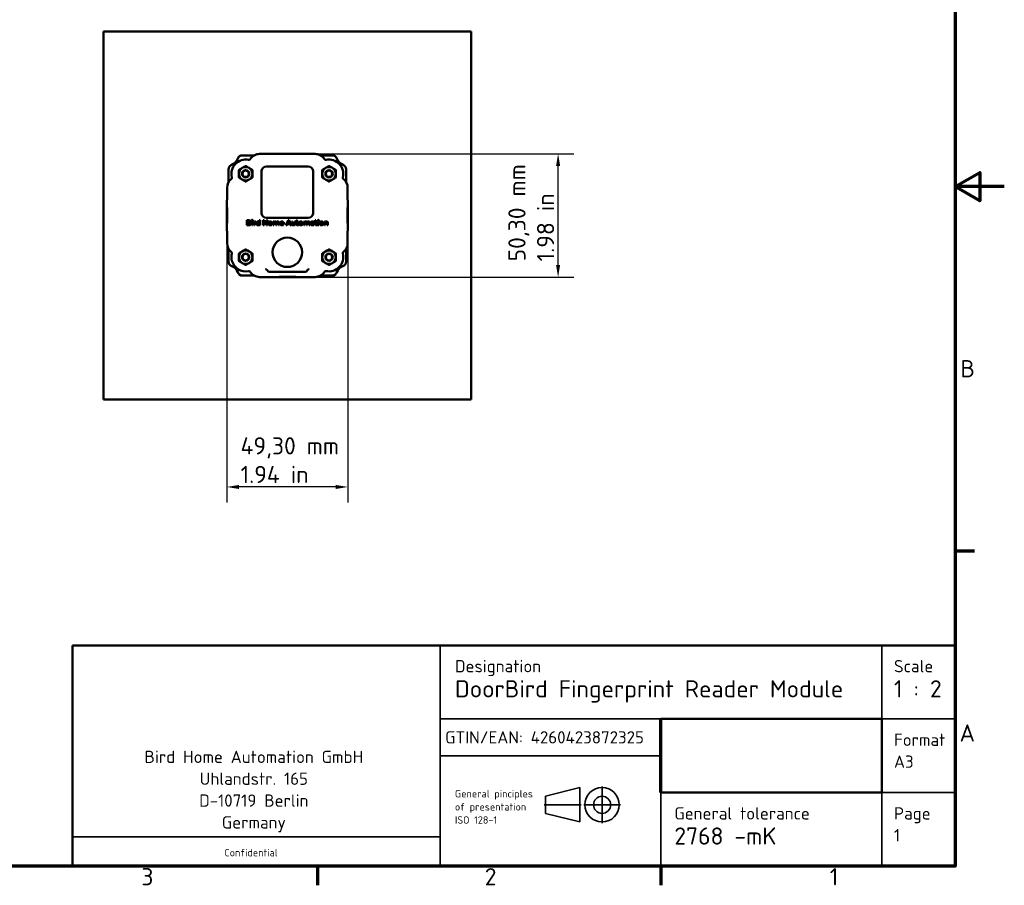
# Model space of a CAD drawing. Header units: millimetres. Extents: x 0 to 840, y 0 to 594.
# Tile 2 of 3: x 439 to 840, y 12 to 365. Entities that reach past the tile are written whole.
import ezdxf

# ---------------------------------------------------------------- set-up
doc = ezdxf.new("R2010")
doc.units = ezdxf.units.MM
doc.header["$LTSCALE"] = 2
for name, color, linetype, lineweight in [('Bemaßung (ISO)', 7, 'Continuous', 25), ('Rahmen (ISO)', 7, 'Continuous', 70), ('Sichtbar (ISO)', 7, 'Continuous', 50), ('Titel (ISO)', 7, 'Continuous', 50)]:
    doc.layers.add(name, color=color, linetype=linetype, lineweight=lineweight)
doc.styles.add('Notiztext (DIN)', font='isocpeur.ttf')
doc.dimstyles.new('Standard (DIN)', dxfattribs={"dimscale": 2, "dimtxt": 3.5, "dimasz": 2.5, "dimexe": 3.175, "dimexo": 0.8, "dimgap": 0.8, "dimtad": 1, "dimrnd": 1e-08, "dimzin": 0, "dimtxsty": 'Notiztext (DIN)', "dimcen": 0.09, "dimdle": 10, "dimclrd": 256, "dimclre": 256, "dimclrt": 256, "dimadec": 0, "dimazin": 0, "dimtfac": 1, "dimtmove": 0, "dimatfit": 3, "dimfxl": 1, "dimtolj": 1, "dimtzin": 0, "dimlwd": -1, "dimlwe": -1, "dimarcsym": 0})

# ---------------------------------------------------------------- blocks, each defined once
blk = doc.blocks.new('Ränder Vorgaberahmen')
at = {"layer": 'Rahmen (ISO)'}
for p, q in [((410, 74.25), (413.9, 74.25)), ((280, 10), (280, 6.1)), ((350, 10), (350, 6.1))]:
    blk.add_line(p, q, dxfattribs=at)
at = {"layer": 'Rahmen (ISO)', "flags": 128}
for points in [[(10, 10), (10, 287), (410, 287), (410, 10), (10, 10)], [(420, 148.5), (410, 148.5), (415, 151.39), (415, 145.61), (410, 148.5)]]:
    blk.add_lwpolyline(points, dxfattribs=at)
at = {"layer": 'Rahmen (ISO)', "char_height": 3.5, "attachment_point": 7, "style": 'Notiztext (DIN)'}
for s, insert in [('B', (411.05, 109.63)), ('A', (410.88, 35.38)), ('3', (244.08, 6.1)), ('2', (314.08, 6.1)), ('1', (384.42, 6.1))]:
    blk.add_mtext(s, dxfattribs=dict(at, insert=insert))
blk = doc.blocks.new('Schriftfelder BHA')
at = {"layer": 'Titel (ISO)'}
for p, q in [((402.33, 69.29), (222.33, 69.29)), ((222.33, 69.29), (222.33, 24.29)), ((402.33, 24.29), (402.33, 69.29)), ((342.33, 54.29), (387.33, 54.29)), ((387.33, 54.29), (387.33, 39.29)), ((387.33, 39.29), (342.33, 39.29)), ((402.33, 24.29), (222.33, 24.29))]:
    blk.add_line(p, q, dxfattribs=at)
at = {"layer": 'Titel (ISO)', "lineweight": 35}
for p, q in [((342.33, 69.29), (297.33, 69.29)), ((297.33, 69.29), (297.33, 54.29)), ((387.33, 69.29), (342.33, 69.29)), ((387.33, 69.29), (402.33, 69.29)), ((387.33, 69.29), (387.33, 54.29)), ((297.33, 54.29), (402.33, 54.29)), ((297.33, 54.29), (297.33, 46.79)), ((387.33, 54.29), (387.33, 39.29)), ((342.33, 46.79), (297.33, 46.79)), ((297.33, 46.79), (297.33, 39.29)), ((318.78, 38.54), (325.78, 40.29)), ((325.78, 40.29), (325.78, 33.29)), ((297.33, 39.29), (297.33, 24.29)), ((318.78, 38.54), (318.78, 35.04)), ((387.33, 39.29), (342.33, 39.29)), ((342.33, 39.29), (342.33, 24.29)), ((387.33, 39.29), (402.33, 39.29)), ((387.33, 39.29), (387.33, 24.29)), ((318.78, 35.04), (325.78, 33.29)), ((297.33, 30.29), (222.33, 30.29))]:
    blk.add_line(p, q, dxfattribs=at)
at = {"layer": 'Titel (ISO)', "lineweight": 70}
blk.add_line((342.33, 39.29), (342.33, 54.29), dxfattribs=at)
at = {"layer": 'Titel (ISO)', "linetype": 'Continuous', "lineweight": 35}
for p, q in [((330.33, 40.54), (330.33, 33.04)), ((318.53, 36.79), (326.03, 36.79)), ((334.08, 36.79), (326.58, 36.79))]:
    blk.add_line(p, q, dxfattribs=at)
at = {"layer": 'Titel (ISO)', "lineweight": 35}
for radius in [3.5, 1.75]:
    blk.add_circle((330.33, 36.79), radius, dxfattribs=at)
at = {"layer": 'Titel (ISO)', "style": 'Notiztext (DIN)'}
for s, insert, char_height, attachment_point, line_spacing_factor in [('{\\H0.71429x;Designation\\P\\H1.4x;DoorBird Fingerprint Reader Module}', (300.33, 66.29), 3.5, 1, 0.986474), ('{\\H0.71429x;Scale\\P\\H1.4x;1 : 2}', (389.83, 66.29), 3.5, 1, 0.986474), ('\\fISOCPEUR|b0|i0;\\H2.5000;Format\\P\\fISOCPEUR|b0|i0;\\H2.5000;A3', (389.83, 51.29), 2.5, 1, 1.068348), ('\\fISOCPEUR|b0|i0;\\H2.5000;Bird Home Automation GmbH\\P\\fISOCPEUR|b0|i0;\\H2.5000;Uhlandstr. 165\\P\\fISOCPEUR|b0|i0;\\H2.5000;D-10719 Berlin\\P\\fISOCPEUR|b0|i0;\\H2.5000;Germany\\P', (259.33, 47.81), 2.5, 2, 1.068348), ('\\fISOCPEUR|b0|i0;\\H1.5000;General pinciples\\P\\fISOCPEUR|b0|i0;\\H1.5000;of presentation\\P\\fISOCPEUR|b0|i0;\\H1.5000;ISO 128-1', (300.33, 39.79), 1.5, 1, 1.068348), ('{\\H0.71429x;General tolerance\\P\\H1.4x;2768 -mK}', (345.06, 36.29), 3.5, 1, 0.986474), ('\\fISOCPEUR|b0|i0;\\H2.5000;Page\\P\\fISOCPEUR|b0|i0;\\H2.5000;1', (389.83, 36.29), 2.5, 1, 1.068348)]:
    blk.add_mtext(s, dxfattribs=dict(at, insert=insert, char_height=char_height, attachment_point=attachment_point, line_spacing_factor=line_spacing_factor))
at = {"layer": 'Titel (ISO)', "attachment_point": 1, "style": 'Notiztext (DIN)'}
for s, insert, char_height in [('\\fISOCPEUR|b0|i0;\\H2.5000;GTIN/EAN: 4260423872325', (298.33, 51.79), 2.5), ('\\fISOCPEUR|b0|i0;\\H1.5000;Confidential', (253.33, 27.79), 1.5)]:
    blk.add_mtext(s, dxfattribs=dict(at, insert=insert, char_height=char_height))
blk = doc.blocks.new('*D14')
at = {"layer": 'Bemaßung (ISO)', "transparency": 16777216}
for p, q in [((523.02, 277.42), (523.02, 168.21)), ((572.32, 277.42), (572.32, 168.21)), ((567.32, 174.56), (528.02, 174.56))]:
    blk.add_line(p, q, dxfattribs=at)
for points in [[(528.02, 175.39), (528.02, 173.72), (523.02, 174.56)], [(567.32, 175.39), (567.32, 173.72), (572.32, 174.56)]]:
    blk.add_solid(points, dxfattribs=at)
at = {"layer": 'Defpoints', "color": 0, "transparency": 16777216}
for p in [(523.02, 279.02), (572.32, 279.02), (523.02, 174.56)]:
    blk.add_point(p, dxfattribs=at)
at = {"layer": 'Bemaßung (ISO)', "transparency": 16777216, "insert": (528.59, 194.83), "char_height": 7, "attachment_point": 1, "style": 'Notiztext (DIN)'}
blk.add_mtext('\\A1;\\fISOCPEUR|b0|i0;\\H7.0000;49,30 mm\\P\\fISOCPEUR|b0|i0;\\H7.0000;1.94 in', dxfattribs=at)
blk = doc.blocks.new('*D15')
at = {"layer": 'Bemaßung (ISO)', "transparency": 16777216}
for p, q in [((555.67, 310.37), (664.42, 310.37)), ((658.07, 265.07), (658.07, 305.37)), ((555.67, 260.07), (664.42, 260.07))]:
    blk.add_line(p, q, dxfattribs=at)
for points in [[(657.23, 305.37), (658.9, 305.37), (658.07, 310.37)], [(657.23, 265.07), (658.9, 265.07), (658.07, 260.07)]]:
    blk.add_solid(points, dxfattribs=at)
at = {"layer": 'Defpoints', "color": 0, "transparency": 16777216}
for p in [(554.07, 310.37), (658.07, 310.37), (554.07, 260.07)]:
    blk.add_point(p, dxfattribs=at)
at = {"layer": 'Bemaßung (ISO)', "transparency": 16777216, "insert": (637.79, 266.49), "char_height": 7, "attachment_point": 1, "rotation": 90, "style": 'Notiztext (DIN)'}
blk.add_mtext('\\A1;\\fISOCPEUR|b0|i0;\\H7.0000;50,30 mm\\P\\fISOCPEUR|b0|i0;\\H7.0000;1.98 in', dxfattribs=at)

msp = doc.modelspace()

# ---------------------------------------------------------------- linework, layer by layer
at = {"layer": 'Sichtbar (ISO)'}
for p, q in [((472.6665, 360.219), (622.6665, 360.219)), ((472.6665, 210.219), (472.6665, 360.219)), ((622.6665, 360.219), (622.6665, 210.219)), ((529.3233, 309.719), (534.1282, 309.719)), ((529.3233, 309.6928), (534.082, 309.6928)), ((536.3665, 310.3026), (541.1338, 310.3026)), ((541.1338, 310.3026), (541.2665, 310.369)), ((541.2665, 310.369), (554.0665, 310.369)), ((551.0665, 310.3415), (544.2665, 310.3415)), ((544.2665, 310.3415), (544.2665, 310.28)), ((544.2665, 310.28), (551.0665, 310.28)), ((551.0665, 310.28), (551.0665, 310.3415)), ((554.0665, 310.369), (554.1992, 310.3026)), ((554.1992, 310.3026), (558.9665, 310.3026)), ((561.2048, 309.719), (566.0096, 309.719)), ((561.2509, 309.6928), (566.0096, 309.6928)), ((539.1652, 305.219), (556.1677, 305.219)), ((556.1572, 305.2085), (539.1757, 305.2085)), ((523.6665, 304.0621), (523.6665, 298.7652)), ((523.6926, 298.8113), (523.6926, 304.0621)), ((537.1665, 286.2178), (537.1665, 303.2202)), ((537.1769, 303.2097), (537.1769, 286.2282)), ((558.156, 286.2282), (558.156, 303.2097)), ((558.1665, 303.2202), (558.1665, 286.2178)), ((571.6403, 304.0621), (571.6403, 298.8113)), ((571.6665, 304.0621), (571.6665, 298.7652)), ((523.0828, 291.5517), (523.0828, 296.5268)), ((572.2501, 296.5268), (572.2501, 291.5517)), ((523.0165, 291.419), (523.0828, 291.5517)), ((523.0165, 279.019), (523.0165, 291.419)), ((572.2501, 291.5517), (572.3165, 291.419)), ((572.3165, 279.019), (572.3165, 291.419)), ((523.044, 288.419), (523.044, 282.019)), ((523.1055, 288.419), (523.044, 288.419)), ((523.1055, 282.019), (523.1055, 288.419)), ((572.2274, 288.419), (572.2274, 282.019)), ((572.289, 288.419), (572.2274, 288.419)), ((572.289, 282.019), (572.289, 288.419)), ((523.044, 282.019), (523.1055, 282.019)), ((531.1942, 281.2469), (531.1942, 283.2469)), ((531.1942, 283.2469), (531.9727, 283.2469)), ((532.0698, 281.2469), (531.1942, 281.2469)), ((531.9642, 282.9352), (531.5315, 282.9352)), ((531.5315, 282.9352), (531.5315, 282.4173)), ((531.5315, 282.4173), (531.9608, 282.4173)), ((532.0187, 282.1055), (531.5315, 282.1055)), ((531.5315, 282.1055), (531.5315, 281.5587)), ((531.5315, 281.5587), (532.0613, 281.5587)), ((533.1686, 281.2469), (533.1686, 282.7699)), ((533.1686, 282.7699), (533.4889, 282.7699)), ((533.4889, 281.2469), (533.1686, 281.2469)), ((533.4889, 282.7699), (533.4889, 281.2469)), ((533.9522, 281.2469), (533.9522, 282.7699)), ((533.9522, 282.7699), (534.2725, 282.7699)), ((534.2725, 281.2469), (533.9522, 281.2469)), ((534.2725, 282.7699), (534.2725, 282.4633)), ((534.2725, 281.8994), (534.2725, 281.2469)), ((534.7683, 282.4684), (534.7512, 282.4684)), ((534.7648, 282.7921), (534.7683, 282.4684)), ((536.2282, 283.3713), (536.5485, 283.3713)), ((536.2282, 282.5348), (536.2282, 283.3713)), ((536.2282, 281.2469), (536.2282, 281.4752)), ((536.5485, 281.2469), (536.2282, 281.2469)), ((536.5485, 283.3713), (536.5485, 281.2469)), ((537.8415, 283.2469), (538.1788, 283.2469)), ((537.8415, 281.2469), (537.8415, 283.2469)), ((538.1788, 281.2469), (537.8415, 281.2469)), ((538.1788, 283.2469), (538.1788, 282.3798)), ((538.1788, 282.3798), (539.172, 282.3798)), ((539.172, 282.0646), (538.1788, 282.0646)), ((538.1788, 282.0646), (538.1788, 281.2469)), ((556.1677, 284.219), (539.1652, 284.219)), ((539.172, 283.2469), (539.5093, 283.2469)), ((539.172, 282.3798), (539.172, 283.2469)), ((539.172, 281.2469), (539.172, 282.0646)), ((539.5093, 281.2469), (539.172, 281.2469)), ((539.1757, 284.2294), (556.1572, 284.2294)), ((539.5093, 283.2469), (539.5093, 281.2469)), ((541.8841, 281.2469), (541.8841, 282.7699)), ((541.8841, 282.7699), (542.2044, 282.7699)), ((542.2044, 281.2469), (541.8841, 281.2469)), ((542.2044, 282.7699), (542.2044, 282.4922)), ((542.2044, 282.0714), (542.2044, 281.2469)), ((542.9369, 281.2469), (542.9369, 282.0834)), ((543.2572, 281.2469), (542.9369, 281.2469)), ((543.2572, 282.0936), (543.2572, 281.2469)), ((544.0187, 281.2469), (544.0187, 282.0834)), ((544.3407, 281.2469), (544.0187, 281.2469)), ((544.3407, 282.1805), (544.3407, 281.2469)), ((545.0102, 282.1191), (545.8841, 282.1191)), ((546.2044, 281.8687), (545.0102, 281.8687)), ((545.9182, 281.6796), (546.1005, 281.4786)), ((546.2044, 282.0885), (546.2044, 281.8687)), ((547.1073, 281.2469), (547.988, 283.2469)), ((547.4684, 281.2469), (547.1073, 281.2469)), ((547.6677, 281.7018), (547.4684, 281.2469)), ((548.6694, 281.7018), (547.6677, 281.7018)), ((548.1686, 282.8381), (547.8057, 282.0135)), ((547.8057, 282.0135), (548.5332, 282.0135)), ((547.988, 283.2469), (548.3492, 283.2469)), ((548.5332, 282.0135), (548.1686, 282.8381)), ((548.3492, 283.2469), (549.2316, 281.2469)), ((548.8705, 281.2469), (548.6694, 281.7018)), ((549.2316, 281.2469), (548.8705, 281.2469)), ((549.4463, 281.8364), (549.4463, 282.7699)), ((549.4463, 282.7699), (549.7666, 282.7699)), ((549.7666, 282.7699), (549.7666, 281.9335)), ((550.5281, 282.7699), (550.8483, 282.7699)), ((550.5281, 281.9454), (550.5281, 282.7699)), ((550.5281, 281.2469), (550.5281, 281.5246)), ((550.8483, 281.2469), (550.5281, 281.2469)), ((550.8483, 282.7699), (550.8483, 281.2469)), ((551.1942, 282.5127), (551.1942, 282.7699)), ((551.1942, 282.7699), (551.3867, 282.7699)), ((551.3867, 282.5127), (551.1942, 282.5127)), ((551.3867, 283.2469), (551.7069, 283.2469)), ((551.3867, 282.7699), (551.3867, 283.2469)), ((551.3867, 281.7478), (551.3867, 282.5127)), ((551.7069, 283.2469), (551.7069, 282.7699)), ((551.7069, 282.7699), (552.1073, 282.7699)), ((551.7069, 282.5127), (551.7069, 281.7392)), ((552.1073, 282.5127), (551.7069, 282.5127)), ((552.1073, 282.7699), (552.1073, 282.5127)), ((552.1226, 281.6013), (552.2538, 281.3764)), ((554.373, 282.7699), (554.6933, 282.7699)), ((554.373, 281.2469), (554.373, 282.7699)), ((554.6933, 281.2469), (554.373, 281.2469)), ((554.6933, 282.7699), (554.6933, 282.4922)), ((554.6933, 282.0714), (554.6933, 281.2469)), ((555.4258, 281.2469), (555.4258, 282.0834)), ((555.7461, 281.2469), (555.4258, 281.2469)), ((555.7461, 282.0936), (555.7461, 281.2469)), ((556.5076, 281.2469), (556.5076, 282.0834)), ((556.8296, 281.2469), (556.5076, 281.2469)), ((556.8296, 282.1805), (556.8296, 281.2469)), ((557.4139, 282.3713), (557.2708, 282.5723)), ((557.7768, 282.1651), (558.1924, 282.1651)), ((558.189, 281.942), (557.8279, 281.942)), ((558.189, 281.8142), (558.189, 281.942)), ((558.1924, 282.1651), (558.1924, 282.2231)), ((558.218, 281.2469), (558.218, 281.4496)), ((558.5093, 281.2469), (558.218, 281.2469)), ((558.5093, 282.2282), (558.5093, 281.2469)), ((558.8381, 282.5127), (558.8381, 282.7699)), ((558.8381, 282.7699), (559.0306, 282.7699)), ((559.0306, 282.5127), (558.8381, 282.5127)), ((559.0306, 283.2469), (559.3509, 283.2469)), ((559.0306, 282.7699), (559.0306, 283.2469)), ((559.0306, 281.7478), (559.0306, 282.5127)), ((559.3509, 283.2469), (559.3509, 282.7699)), ((559.3509, 282.7699), (559.7512, 282.7699)), ((559.3509, 282.5127), (559.3509, 281.7392)), ((559.7512, 282.5127), (559.3509, 282.5127)), ((559.7512, 282.7699), (559.7512, 282.5127)), ((559.7666, 281.6013), (559.8977, 281.3764)), ((560.1516, 282.7699), (560.4718, 282.7699)), ((560.1516, 281.2469), (560.1516, 282.7699)), ((560.4718, 281.2469), (560.1516, 281.2469)), ((560.4718, 282.7699), (560.4718, 281.2469)), ((562.8006, 282.7699), (563.1209, 282.7699)), ((562.8006, 281.2469), (562.8006, 282.7699)), ((563.1209, 281.2469), (562.8006, 281.2469)), ((563.1209, 282.7699), (563.1209, 282.4922)), ((563.1209, 282.0714), (563.1209, 281.2469)), ((563.8824, 281.2469), (563.8824, 282.0834)), ((564.2027, 281.2469), (563.8824, 281.2469)), ((564.2027, 282.1805), (564.2027, 281.2469)), ((572.2274, 282.019), (572.289, 282.019)), ((523.0828, 278.8863), (523.0165, 279.019)), ((523.0828, 273.9111), (523.0828, 278.8863)), ((572.3165, 279.019), (572.2501, 278.8863)), ((572.2501, 278.8863), (572.2501, 273.9111)), ((523.6665, 271.6728), (523.6665, 266.3758)), ((523.6926, 266.3758), (523.6926, 271.6266)), ((571.6403, 271.6266), (571.6403, 266.3758)), ((571.6665, 271.6728), (571.6665, 266.3758)), ((541.0659, 262.219), (540.3555, 262.219)), ((541.0665, 262.2539), (541.0659, 262.219)), ((554.2665, 262.2539), (541.0665, 262.2539)), ((554.2671, 262.219), (554.2665, 262.2539)), ((554.9774, 262.219), (554.2671, 262.219)), ((534.082, 260.7452), (529.3233, 260.7452)), ((534.1282, 260.719), (529.3233, 260.719)), ((541.1338, 260.1353), (536.3665, 260.1353)), ((541.2665, 260.069), (541.1338, 260.1353)), ((541.2665, 260.069), (554.0665, 260.069)), ((544.2665, 260.158), (544.2665, 260.0965)), ((551.0665, 260.158), (544.2665, 260.158)), ((544.2665, 260.0965), (551.0665, 260.0965)), ((551.0665, 260.0965), (551.0665, 260.158)), ((554.1992, 260.1353), (554.0665, 260.069)), ((558.9665, 260.1353), (554.1992, 260.1353)), ((561.2048, 260.719), (566.0096, 260.719)), ((566.0096, 260.7452), (561.2509, 260.7452)), ((622.6665, 210.219), (472.6665, 210.219))]:
    msp.add_line(p, q, dxfattribs=at)
for centre, radius in [((530.6665, 302.219), 1.5), ((530.6665, 302.219), 1.3), ((564.6665, 302.219), 1.5), ((564.6665, 302.219), 1.3), ((547.6665, 270.219), 6), ((547.6665, 270.219), 5.993), ((530.6665, 268.219), 1.5), ((530.6665, 268.219), 1.3), ((564.6665, 268.219), 1.5), ((564.6665, 268.219), 1.3)]:
    msp.add_circle(centre, radius, dxfattribs=at)
for centre, radius, start, end in [((529.3233, 307.719), 2, 90, 160.528779), ((529.3233, 307.719), 1.9738, 90, 160.528779), ((536.3665, 305.719), 4.5837, 90, 148.236813), ((558.9665, 305.719), 4.5837, 31.763187, 90), ((566.0096, 307.719), 2, 19.471221, 90), ((566.0096, 307.719), 1.9738, 19.471221, 90), ((525.6665, 304.0621), 2, 109.471221, 180), ((525.6665, 304.0621), 1.9738, 109.471221, 180), ((530.6665, 302.219), 5.7837, 77.990123, 194.703117), ((523.6665, 309.719), 4, 289.471221, 340.528779), ((523.6665, 309.719), 4.0262, 289.471221, 340.528779), ((531.9878, 308.43), 0.5663, 257.990123, 328.236813), ((563.3452, 308.43), 0.5663, 211.763187, 282.009877), ((564.6665, 302.219), 5.7837, 345.296883, 102.009877), ((571.6665, 309.719), 4.0262, 199.471221, 250.528779), ((571.6665, 309.719), 4, 199.471221, 250.528779), ((569.6665, 304.0621), 1.9738, 0, 70.528779), ((569.6665, 304.0621), 2, 0, 70.528779), ((530.6665, 302.219), 2.75, 120, 180), ((530.6665, 302.219), 2.75, 180, 240), ((530.6665, 302.219), 2.75, 60, 120), ((530.6665, 302.219), 2.75, 0, 60), ((530.6665, 302.219), 2.75, 300, 0), ((564.6665, 302.219), 2.75, 120, 180), ((564.6665, 302.219), 2.75, 180, 240), ((564.6665, 302.219), 2.75, 60, 120), ((564.6665, 302.219), 2.75, 0, 60), ((564.6665, 302.219), 2.75, 300, 0), ((527.6665, 296.5268), 4.5837, 127.597402, 180), ((524.5244, 300.6073), 0.5663, 307.597402, 14.703117), ((530.6665, 302.219), 2.75, 240, 300), ((564.6665, 302.219), 2.75, 240, 300), ((570.8085, 300.6073), 0.5663, 165.296883, 232.402598), ((567.6665, 296.5268), 4.5837, 0, 52.402598), ((527.6665, 273.9111), 4.5837, 180, 232.402598), ((567.6665, 273.9111), 4.5837, 307.597402, 0), ((524.5244, 269.8307), 0.5663, 345.296883, 52.402598), ((530.6665, 268.219), 5.7837, 165.296883, 213.024506), ((530.6665, 268.219), 2.75, 120, 180), ((530.6665, 268.219), 2.75, 60, 120), ((530.6665, 268.219), 2.75, 0, 60), ((564.6665, 268.219), 2.75, 120, 180), ((564.6665, 268.219), 2.75, 60, 120), ((564.6665, 268.219), 5.7837, 257.990123, 14.703117), ((564.6665, 268.219), 2.75, 0, 60), ((570.8085, 269.8307), 0.5663, 127.597402, 194.703117), ((525.6665, 266.3758), 2, 180, 250.528779), ((525.6665, 266.3758), 1.9738, 180, 250.528779), ((530.6665, 268.219), 5.7488, 213.306237, 236.692278), ((530.6665, 268.219), 2.75, 180, 240), ((530.6665, 268.219), 2.75, 240, 300), ((530.6665, 268.219), 2.75, 300, 0), ((564.6665, 268.219), 2.75, 180, 240), ((564.6665, 268.219), 2.75, 240, 300), ((564.6665, 268.219), 2.75, 300, 0), ((569.6665, 266.3758), 1.9738, 289.471221, 0), ((569.6665, 266.3758), 2, 289.471221, 0), ((523.6665, 260.719), 4, 19.471221, 70.528779), ((523.6665, 260.719), 4.0262, 19.471221, 70.528779), ((529.3233, 262.719), 2, 199.471221, 270), ((529.3233, 262.719), 1.9738, 199.471221, 270), ((530.6665, 268.219), 5.7837, 236.974016, 282.009877), ((531.9878, 262.008), 0.5663, 31.763187, 102.009877), ((536.3665, 264.719), 4.5837, 211.763187, 270), ((558.9665, 264.719), 4.5837, 270, 328.236813), ((563.3452, 262.008), 0.5663, 77.990123, 148.236813), ((566.0096, 262.719), 1.9738, 270, 340.528779), ((566.0096, 262.719), 2, 270, 340.528779), ((571.6665, 260.719), 4.0262, 109.471221, 160.528779), ((571.6665, 260.719), 4, 109.471221, 160.528779)]:
    msp.add_arc(centre, radius, start, end, dxfattribs=at)
for centre, major_axis, ratio, start_param, end_param in [((539.1677, 303.2178), (-1.4159, 1.4159), 0.99878277, 5.49839613, 7.06797448), ((539.1782, 303.2073), (-1.4159, 1.4159), 0.99878277, 5.49839613, 7.06797448), ((556.1548, 303.2073), (1.4159, 1.4159), 0.99878277, 5.49839613, 7.06797448), ((556.1652, 303.2178), (1.4159, 1.4159), 0.99878277, 5.49839613, 7.06797448), ((539.1677, 286.2202), (-1.4159, -1.4159), 0.99878277, 5.49839613, 7.06797448), ((539.1782, 286.2307), (-1.4159, -1.4159), 0.99878277, 5.49839613, 7.06797448), ((556.1548, 286.2307), (1.4159, -1.4159), 0.99878277, 5.49839613, 7.06797448), ((556.1652, 286.2202), (1.4159, -1.4159), 0.99878277, 5.49839613, 7.06797448), ((540.3185, 262.9814), (0.7523, -0.2956), 0.93431296, 3.8542176, 5.11044964), ((555.0145, 262.9814), (0.7523, 0.2956), 0.93431296, 4.31432832, 5.57056039)]:
    msp.add_ellipse(centre, major_axis=major_axis, ratio=ratio, start_param=start_param, end_param=end_param, dxfattribs=at)
for points, weights in [([(530.5165, 305.3078), (529.8681, 304.9334), (529.2915, 304.6005)], [1.09047139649, 1.07627639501, 1]), ([(532.0415, 304.6005), (531.4649, 304.9334), (530.8165, 305.3078)], [1, 1.07627639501, 1.09047139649]), ([(564.5165, 305.3078), (563.8681, 304.9334), (563.2915, 304.6005)], [1.09047139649, 1.07627639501, 1]), ([(566.0415, 304.6005), (565.4649, 304.9334), (564.8165, 305.3078)], [1, 1.07627639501, 1.09047139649]), ([(527.9165, 303.6335), (527.9165, 302.8848), (527.9165, 302.219)], [1.09047139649, 1.07627639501, 1]), ([(527.9165, 302.219), (527.9165, 301.5532), (527.9165, 300.8045)], [1, 1.07627639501, 1.09047139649]), ([(529.2915, 304.6005), (528.7149, 304.2676), (528.0665, 303.8933)], [1, 1.07627639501, 1.09047139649]), ([(533.2665, 303.8933), (532.6181, 304.2676), (532.0415, 304.6005)], [1.09047139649, 1.07627639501, 1]), ([(533.4165, 302.219), (533.4165, 302.8848), (533.4165, 303.6335)], [1, 1.07627639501, 1.09047139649]), ([(533.4165, 300.8045), (533.4165, 301.5532), (533.4165, 302.219)], [1.09047139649, 1.07627639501, 1]), ([(561.9165, 303.6335), (561.9165, 302.8848), (561.9165, 302.219)], [1.09047139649, 1.07627639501, 1]), ([(561.9165, 302.219), (561.9165, 301.5532), (561.9165, 300.8045)], [1, 1.07627639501, 1.09047139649]), ([(563.2915, 304.6005), (562.7149, 304.2676), (562.0665, 303.8933)], [1, 1.07627639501, 1.09047139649]), ([(567.2665, 303.8933), (566.6181, 304.2676), (566.0415, 304.6005)], [1.09047139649, 1.07627639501, 1]), ([(567.4165, 302.219), (567.4165, 302.8848), (567.4165, 303.6335)], [1, 1.07627639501, 1.09047139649]), ([(567.4165, 300.8045), (567.4165, 301.5532), (567.4165, 302.219)], [1.09047139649, 1.07627639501, 1]), ([(528.0665, 300.5447), (528.7149, 300.1703), (529.2915, 299.8374)], [1.09047139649, 1.07627639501, 1]), ([(529.2915, 299.8374), (529.8681, 299.5045), (530.5165, 299.1301)], [1, 1.07627639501, 1.09047139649]), ([(530.8165, 299.1301), (531.4649, 299.5045), (532.0415, 299.8374)], [1.09047139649, 1.07627639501, 1]), ([(532.0415, 299.8374), (532.6181, 300.1703), (533.2665, 300.5447)], [1, 1.07627639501, 1.09047139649]), ([(562.0665, 300.5447), (562.7149, 300.1703), (563.2915, 299.8374)], [1.09047139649, 1.07627639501, 1]), ([(563.2915, 299.8374), (563.8681, 299.5045), (564.5165, 299.1301)], [1, 1.07627639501, 1.09047139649]), ([(564.8165, 299.1301), (565.4649, 299.5045), (566.0415, 299.8374)], [1.09047139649, 1.07627639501, 1]), ([(566.0415, 299.8374), (566.6181, 300.1703), (567.2665, 300.5447)], [1, 1.07627639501, 1.09047139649]), ([(527.9165, 269.6335), (527.9165, 268.8848), (527.9165, 268.219)], [1.09047139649, 1.07627639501, 1]), ([(529.2915, 270.6005), (528.7149, 270.2676), (528.0665, 269.8933)], [1, 1.07627639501, 1.09047139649]), ([(530.5165, 271.3078), (529.8681, 270.9334), (529.2915, 270.6005)], [1.09047139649, 1.07627639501, 1]), ([(532.0415, 270.6005), (531.4649, 270.9334), (530.8165, 271.3078)], [1, 1.07627639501, 1.09047139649]), ([(533.2665, 269.8933), (532.6181, 270.2676), (532.0415, 270.6005)], [1.09047139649, 1.07627639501, 1]), ([(533.4165, 268.219), (533.4165, 268.8848), (533.4165, 269.6335)], [1, 1.07627639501, 1.09047139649]), ([(561.9165, 269.6335), (561.9165, 268.8848), (561.9165, 268.219)], [1.09047139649, 1.07627639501, 1]), ([(563.2915, 270.6005), (562.7149, 270.2676), (562.0665, 269.8933)], [1, 1.07627639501, 1.09047139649]), ([(564.5165, 271.3078), (563.8681, 270.9334), (563.2915, 270.6005)], [1.09047139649, 1.07627639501, 1]), ([(566.0415, 270.6005), (565.4649, 270.9334), (564.8165, 271.3078)], [1, 1.07627639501, 1.09047139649]), ([(567.2665, 269.8933), (566.6181, 270.2676), (566.0415, 270.6005)], [1.09047139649, 1.07627639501, 1]), ([(567.4165, 268.219), (567.4165, 268.8848), (567.4165, 269.6335)], [1, 1.07627639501, 1.09047139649]), ([(527.9165, 268.219), (527.9165, 267.5532), (527.9165, 266.8045)], [1, 1.07627639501, 1.09047139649]), ([(528.0665, 266.5447), (528.7149, 266.1703), (529.2915, 265.8374)], [1.09047139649, 1.07627639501, 1]), ([(529.2915, 265.8374), (529.8681, 265.5045), (530.5165, 265.1301)], [1, 1.07627639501, 1.09047139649]), ([(530.8165, 265.1301), (531.4649, 265.5045), (532.0415, 265.8374)], [1.09047139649, 1.07627639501, 1]), ([(532.0415, 265.8374), (532.6181, 266.1703), (533.2665, 266.5447)], [1, 1.07627639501, 1.09047139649]), ([(533.4165, 266.8045), (533.4165, 267.5532), (533.4165, 268.219)], [1.09047139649, 1.07627639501, 1]), ([(561.9165, 268.219), (561.9165, 267.5532), (561.9165, 266.8045)], [1, 1.07627639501, 1.09047139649]), ([(562.0665, 266.5447), (562.7149, 266.1703), (563.2915, 265.8374)], [1.09047139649, 1.07627639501, 1]), ([(563.2915, 265.8374), (563.8681, 265.5045), (564.5165, 265.1301)], [1, 1.07627639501, 1.09047139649]), ([(564.8165, 265.1301), (565.4649, 265.5045), (566.0415, 265.8374)], [1.09047139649, 1.07627639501, 1]), ([(566.0415, 265.8374), (566.6181, 266.1703), (567.2665, 266.5447)], [1, 1.07627639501, 1.09047139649]), ([(567.4165, 266.8045), (567.4165, 267.5532), (567.4165, 268.219)], [1.09047139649, 1.07627639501, 1])]:
    msp.add_rational_spline(points, weights, degree=2, dxfattribs=at)
for points, knots in [([(530.5165, 305.3078), (530.5253, 305.3129), (530.5345, 305.3176), (530.5828, 305.3392), (530.6258, 305.348), (530.7071, 305.348), (530.7501, 305.3392), (530.7984, 305.3176), (530.8076, 305.3129), (530.8165, 305.3078)], [0.0341242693, 0.0341242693, 0.0341242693, 0.0341242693, 0.0370628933, 0.0370628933, 0.0492527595, 0.0492527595, 0.0614426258, 0.0614426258, 0.0643812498, 0.0643812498, 0.0643812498, 0.0643812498]), ([(564.5165, 305.3078), (564.5253, 305.3129), (564.5345, 305.3176), (564.5828, 305.3392), (564.6258, 305.348), (564.7071, 305.348), (564.7501, 305.3392), (564.7984, 305.3176), (564.8076, 305.3129), (564.8165, 305.3078)], [0.0341242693, 0.0341242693, 0.0341242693, 0.0341242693, 0.0370628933, 0.0370628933, 0.0492527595, 0.0492527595, 0.0614426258, 0.0614426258, 0.0643812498, 0.0643812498, 0.0643812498, 0.0643812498]), ([(527.9165, 303.6335), (527.9165, 303.6437), (527.917, 303.654), (527.9224, 303.7067), (527.9363, 303.7483), (527.977, 303.8187), (528.0061, 303.8515), (528.049, 303.8826), (528.0576, 303.8882), (528.0665, 303.8933)], [0.0341242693, 0.0341242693, 0.0341242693, 0.0341242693, 0.0370628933, 0.0370628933, 0.0492527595, 0.0492527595, 0.0614426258, 0.0614426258, 0.0643812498, 0.0643812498, 0.0643812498, 0.0643812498]), ([(533.2665, 303.8933), (533.2753, 303.8882), (533.284, 303.8826), (533.3269, 303.8515), (533.356, 303.8187), (533.3966, 303.7483), (533.4105, 303.7067), (533.4159, 303.654), (533.4165, 303.6437), (533.4165, 303.6335)], [0.0341242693, 0.0341242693, 0.0341242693, 0.0341242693, 0.0370628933, 0.0370628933, 0.0492527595, 0.0492527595, 0.0614426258, 0.0614426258, 0.0643812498, 0.0643812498, 0.0643812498, 0.0643812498]), ([(561.9165, 303.6335), (561.9165, 303.6437), (561.917, 303.654), (561.9224, 303.7067), (561.9363, 303.7483), (561.977, 303.8187), (562.0061, 303.8515), (562.049, 303.8826), (562.0576, 303.8882), (562.0665, 303.8933)], [0.0341242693, 0.0341242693, 0.0341242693, 0.0341242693, 0.0370628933, 0.0370628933, 0.0492527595, 0.0492527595, 0.0614426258, 0.0614426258, 0.0643812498, 0.0643812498, 0.0643812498, 0.0643812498]), ([(567.2665, 303.8933), (567.2753, 303.8882), (567.284, 303.8826), (567.3269, 303.8515), (567.356, 303.8187), (567.3966, 303.7483), (567.4105, 303.7067), (567.4159, 303.654), (567.4165, 303.6437), (567.4165, 303.6335)], [0.0341242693, 0.0341242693, 0.0341242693, 0.0341242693, 0.0370628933, 0.0370628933, 0.0492527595, 0.0492527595, 0.0614426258, 0.0614426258, 0.0643812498, 0.0643812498, 0.0643812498, 0.0643812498]), ([(528.0665, 300.5447), (528.0576, 300.5498), (528.049, 300.5554), (528.0061, 300.5864), (527.977, 300.6193), (527.9363, 300.6897), (527.9224, 300.7313), (527.917, 300.7839), (527.9165, 300.7942), (527.9165, 300.8045)], [0.0341242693, 0.0341242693, 0.0341242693, 0.0341242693, 0.0370628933, 0.0370628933, 0.0492527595, 0.0492527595, 0.0614426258, 0.0614426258, 0.0643812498, 0.0643812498, 0.0643812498, 0.0643812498]), ([(530.8165, 299.1301), (530.8076, 299.125), (530.7984, 299.1203), (530.7501, 299.0987), (530.7071, 299.09), (530.6258, 299.09), (530.5828, 299.0987), (530.5345, 299.1203), (530.5253, 299.125), (530.5165, 299.1301)], [0.0341242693, 0.0341242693, 0.0341242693, 0.0341242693, 0.0370628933, 0.0370628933, 0.0492527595, 0.0492527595, 0.0614426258, 0.0614426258, 0.0643812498, 0.0643812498, 0.0643812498, 0.0643812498]), ([(533.4165, 300.8045), (533.4165, 300.7942), (533.4159, 300.7839), (533.4105, 300.7313), (533.3966, 300.6897), (533.356, 300.6193), (533.3269, 300.5864), (533.284, 300.5554), (533.2753, 300.5498), (533.2665, 300.5447)], [0.0341242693, 0.0341242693, 0.0341242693, 0.0341242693, 0.0370628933, 0.0370628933, 0.0492527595, 0.0492527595, 0.0614426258, 0.0614426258, 0.0643812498, 0.0643812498, 0.0643812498, 0.0643812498]), ([(562.0665, 300.5447), (562.0576, 300.5498), (562.049, 300.5554), (562.0061, 300.5864), (561.977, 300.6193), (561.9363, 300.6897), (561.9224, 300.7313), (561.917, 300.7839), (561.9165, 300.7942), (561.9165, 300.8045)], [0.0341242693, 0.0341242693, 0.0341242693, 0.0341242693, 0.0370628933, 0.0370628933, 0.0492527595, 0.0492527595, 0.0614426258, 0.0614426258, 0.0643812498, 0.0643812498, 0.0643812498, 0.0643812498]), ([(564.8165, 299.1301), (564.8076, 299.125), (564.7984, 299.1203), (564.7501, 299.0987), (564.7071, 299.09), (564.6258, 299.09), (564.5828, 299.0987), (564.5345, 299.1203), (564.5253, 299.125), (564.5165, 299.1301)], [0.0341242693, 0.0341242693, 0.0341242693, 0.0341242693, 0.0370628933, 0.0370628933, 0.0492527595, 0.0492527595, 0.0614426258, 0.0614426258, 0.0643812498, 0.0643812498, 0.0643812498, 0.0643812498]), ([(567.4165, 300.8045), (567.4165, 300.7942), (567.4159, 300.7839), (567.4105, 300.7313), (567.3966, 300.6897), (567.356, 300.6193), (567.3269, 300.5864), (567.284, 300.5554), (567.2753, 300.5498), (567.2665, 300.5447)], [0.0341242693, 0.0341242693, 0.0341242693, 0.0341242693, 0.0370628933, 0.0370628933, 0.0492527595, 0.0492527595, 0.0614426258, 0.0614426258, 0.0643812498, 0.0643812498, 0.0643812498, 0.0643812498]), ([(527.9165, 269.6335), (527.9165, 269.6437), (527.917, 269.654), (527.9224, 269.7067), (527.9363, 269.7483), (527.977, 269.8187), (528.0061, 269.8515), (528.049, 269.8826), (528.0576, 269.8882), (528.0665, 269.8933)], [0.0341242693, 0.0341242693, 0.0341242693, 0.0341242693, 0.0370628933, 0.0370628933, 0.0492527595, 0.0492527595, 0.0614426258, 0.0614426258, 0.0643812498, 0.0643812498, 0.0643812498, 0.0643812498]), ([(530.5165, 271.3078), (530.5253, 271.3129), (530.5345, 271.3176), (530.5828, 271.3392), (530.6258, 271.348), (530.7071, 271.348), (530.7501, 271.3392), (530.7984, 271.3176), (530.8076, 271.3129), (530.8165, 271.3078)], [0.0341242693, 0.0341242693, 0.0341242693, 0.0341242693, 0.0370628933, 0.0370628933, 0.0492527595, 0.0492527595, 0.0614426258, 0.0614426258, 0.0643812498, 0.0643812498, 0.0643812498, 0.0643812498]), ([(533.2665, 269.8933), (533.2753, 269.8882), (533.284, 269.8826), (533.3269, 269.8515), (533.356, 269.8187), (533.3966, 269.7483), (533.4105, 269.7067), (533.4159, 269.654), (533.4165, 269.6437), (533.4165, 269.6335)], [0.0341242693, 0.0341242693, 0.0341242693, 0.0341242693, 0.0370628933, 0.0370628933, 0.0492527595, 0.0492527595, 0.0614426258, 0.0614426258, 0.0643812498, 0.0643812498, 0.0643812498, 0.0643812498]), ([(561.9165, 269.6335), (561.9165, 269.6437), (561.917, 269.654), (561.9224, 269.7067), (561.9363, 269.7483), (561.977, 269.8187), (562.0061, 269.8515), (562.049, 269.8826), (562.0576, 269.8882), (562.0665, 269.8933)], [0.0341242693, 0.0341242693, 0.0341242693, 0.0341242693, 0.0370628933, 0.0370628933, 0.0492527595, 0.0492527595, 0.0614426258, 0.0614426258, 0.0643812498, 0.0643812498, 0.0643812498, 0.0643812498]), ([(564.5165, 271.3078), (564.5253, 271.3129), (564.5345, 271.3176), (564.5828, 271.3392), (564.6258, 271.348), (564.7071, 271.348), (564.7501, 271.3392), (564.7984, 271.3176), (564.8076, 271.3129), (564.8165, 271.3078)], [0.0341242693, 0.0341242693, 0.0341242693, 0.0341242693, 0.0370628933, 0.0370628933, 0.0492527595, 0.0492527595, 0.0614426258, 0.0614426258, 0.0643812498, 0.0643812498, 0.0643812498, 0.0643812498]), ([(567.2665, 269.8933), (567.2753, 269.8882), (567.284, 269.8826), (567.3269, 269.8515), (567.356, 269.8187), (567.3966, 269.7483), (567.4105, 269.7067), (567.4159, 269.654), (567.4165, 269.6437), (567.4165, 269.6335)], [0.0341242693, 0.0341242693, 0.0341242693, 0.0341242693, 0.0370628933, 0.0370628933, 0.0492527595, 0.0492527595, 0.0614426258, 0.0614426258, 0.0643812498, 0.0643812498, 0.0643812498, 0.0643812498]), ([(528.0665, 266.5447), (528.0576, 266.5498), (528.049, 266.5554), (528.0061, 266.5864), (527.977, 266.6193), (527.9363, 266.6897), (527.9224, 266.7313), (527.917, 266.7839), (527.9165, 266.7942), (527.9165, 266.8045)], [0.0341242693, 0.0341242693, 0.0341242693, 0.0341242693, 0.0370628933, 0.0370628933, 0.0492527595, 0.0492527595, 0.0614426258, 0.0614426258, 0.0643812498, 0.0643812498, 0.0643812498, 0.0643812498]), ([(530.8165, 265.1301), (530.8076, 265.125), (530.7984, 265.1203), (530.7501, 265.0987), (530.7071, 265.09), (530.6258, 265.09), (530.5828, 265.0987), (530.5345, 265.1203), (530.5253, 265.125), (530.5165, 265.1301)], [0.0341242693, 0.0341242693, 0.0341242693, 0.0341242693, 0.0370628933, 0.0370628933, 0.0492527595, 0.0492527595, 0.0614426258, 0.0614426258, 0.0643812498, 0.0643812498, 0.0643812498, 0.0643812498]), ([(533.4165, 266.8045), (533.4165, 266.7942), (533.4159, 266.7839), (533.4105, 266.7313), (533.3966, 266.6897), (533.356, 266.6193), (533.3269, 266.5864), (533.284, 266.5554), (533.2753, 266.5498), (533.2665, 266.5447)], [0.0341242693, 0.0341242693, 0.0341242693, 0.0341242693, 0.0370628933, 0.0370628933, 0.0492527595, 0.0492527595, 0.0614426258, 0.0614426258, 0.0643812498, 0.0643812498, 0.0643812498, 0.0643812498]), ([(562.0665, 266.5447), (562.0576, 266.5498), (562.049, 266.5554), (562.0061, 266.5864), (561.977, 266.6193), (561.9363, 266.6897), (561.9224, 266.7313), (561.917, 266.7839), (561.9165, 266.7942), (561.9165, 266.8045)], [0.0341242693, 0.0341242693, 0.0341242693, 0.0341242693, 0.0370628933, 0.0370628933, 0.0492527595, 0.0492527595, 0.0614426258, 0.0614426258, 0.0643812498, 0.0643812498, 0.0643812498, 0.0643812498]), ([(564.8165, 265.1301), (564.8076, 265.125), (564.7984, 265.1203), (564.7501, 265.0987), (564.7071, 265.09), (564.6258, 265.09), (564.5828, 265.0987), (564.5345, 265.1203), (564.5253, 265.125), (564.5165, 265.1301)], [0.0341242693, 0.0341242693, 0.0341242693, 0.0341242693, 0.0370628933, 0.0370628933, 0.0492527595, 0.0492527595, 0.0614426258, 0.0614426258, 0.0643812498, 0.0643812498, 0.0643812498, 0.0643812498]), ([(567.4165, 266.8045), (567.4165, 266.7942), (567.4159, 266.7839), (567.4105, 266.7313), (567.3966, 266.6897), (567.356, 266.6193), (567.3269, 266.5864), (567.284, 266.5554), (567.2753, 266.5498), (567.2665, 266.5447)], [0.0341242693, 0.0341242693, 0.0341242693, 0.0341242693, 0.0370628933, 0.0370628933, 0.0492527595, 0.0492527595, 0.0614426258, 0.0614426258, 0.0643812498, 0.0643812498, 0.0643812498, 0.0643812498]), ([(538.7735, 263.292), (538.8357, 263.292), (538.8963, 263.2849), (539.0257, 263.2559), (539.0909, 263.2315), (539.2297, 263.1623), (539.304, 263.1096), (539.4566, 262.9606), (539.5247, 262.8582), (539.5687, 262.7455)], [0, 0, 0, 0, 0.018658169, 0.018658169, 0.041647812, 0.041647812, 0.073659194, 0.073659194, 0.116698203, 0.116698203, 0.116698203, 0.116698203]), ([(555.7642, 262.7455), (555.8017, 262.8416), (555.8597, 262.9374), (556.0172, 263.1029), (556.1072, 263.1675), (556.259, 263.2377), (556.3168, 263.2581), (556.4372, 263.2849), (556.4975, 263.292), (556.5594, 263.292)], [0, 0, 0, 0, 0.051468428, 0.051468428, 0.099144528, 0.099144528, 0.124239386, 0.124239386, 0.147390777, 0.147390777, 0.147390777, 0.147390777])]:
    msp.add_open_spline(points, degree=3, knots=knots, dxfattribs=at)
for points in [[(531.9608, 282.4173), (532.327, 282.4173), (532.327, 282.666)], [(532.327, 282.666), (532.327, 282.8091), (532.1499, 282.9352), (531.9642, 282.9352)], [(531.9727, 283.2469), (532.1754, 283.2469), (532.4701, 283.1498), (532.5417, 283.0663)], [(532.4446, 281.8398), (532.4446, 282.1055), (532.0187, 282.1055)], [(532.0613, 281.5587), (532.247, 281.5587), (532.4446, 281.6762), (532.4446, 281.8398)], [(532.6473, 281.4326), (532.4786, 281.2469), (532.0698, 281.2469)], [(532.5315, 282.3696), (532.4769, 282.3287), (532.4361, 282.3082), (532.385, 282.2861)], [(532.385, 282.2861), (532.5706, 282.2452), (532.7904, 281.9914), (532.7904, 281.8023)], [(532.6797, 282.7188), (532.6797, 282.4837), (532.5315, 282.3696)], [(532.5417, 283.0663), (532.6797, 282.913), (532.6797, 282.7188)], [(532.7904, 281.8023), (532.7904, 281.5927), (532.6473, 281.4326)], [(533.189, 283.0731), (533.1294, 283.1328), (533.1294, 283.2997), (533.2487, 283.419), (533.4156, 283.419), (533.5349, 283.2997), (533.5349, 283.1328), (533.4156, 283.0135), (533.2487, 283.0135), (533.189, 283.0731)], [(534.2725, 282.4633), (534.3509, 282.6064), (534.6166, 282.7904), (534.7648, 282.7921)], [(534.7512, 282.4684), (534.5127, 282.4684), (534.2725, 282.16), (534.2725, 281.8994)], [(535.7103, 281.2248), (535.4207, 281.2248), (534.9914, 281.6592), (534.9914, 282.3696), (535.4327, 282.7921), (536.0425, 282.7921), (536.2282, 282.5348)], [(535.3117, 282.0016), (535.3117, 281.7818), (535.5928, 281.5076), (535.971, 281.5076), (536.2333, 281.7852), (536.2333, 282.2197), (535.971, 282.5127), (535.586, 282.5127), (535.3117, 282.2197), (535.3117, 282.0016)], [(536.2282, 281.4752), (536.051, 281.2248), (535.7103, 281.2248)], [(541.293, 281.4513), (541.063, 281.2248), (540.3764, 281.2248), (539.9182, 281.6796), (539.9182, 282.3372), (540.3764, 282.7921), (541.063, 282.7921), (541.5212, 282.3372), (541.5212, 281.6796), (541.293, 281.4513)], [(540.3747, 281.649), (540.511, 281.511), (540.9284, 281.511), (541.201, 281.7886), (541.201, 282.2282), (540.9284, 282.5059), (540.511, 282.5059), (540.2384, 282.2282), (540.2384, 281.7886), (540.3747, 281.649)], [(542.2044, 282.4922), (542.2742, 282.6319), (542.5519, 282.7921), (542.712, 282.7921)], [(542.9369, 282.0834), (542.9369, 282.2997), (542.7836, 282.5042), (542.4514, 282.5042), (542.2044, 282.2827), (542.2044, 282.0714)], [(542.712, 282.7921), (543.0715, 282.7921), (543.201, 282.4939)], [(543.201, 282.4939), (543.4275, 282.7921), (543.7648, 282.7921)], [(543.6694, 282.5042), (543.5076, 282.5042), (543.264, 282.2946), (543.2572, 282.0936)], [(544.0187, 282.0834), (544.0187, 282.5042), (543.6694, 282.5042)], [(543.7648, 282.7921), (544.0221, 282.7921), (544.3407, 282.4769), (544.3407, 282.1805)], [(545.4599, 281.2248), (545.1396, 281.2248), (544.6899, 281.6507), (544.6899, 282.3696), (545.1482, 282.7921), (545.7683, 282.7921), (546.2044, 282.4173), (546.2044, 282.0885)], [(545.8841, 282.1191), (545.8841, 282.3116), (545.6422, 282.5178), (545.2913, 282.5178), (545.0102, 282.3031), (545.0102, 282.1191)], [(545.0102, 281.8687), (545.0221, 281.7018), (545.3015, 281.499), (545.4821, 281.499)], [(546.1005, 281.4786), (545.8551, 281.2248), (545.4599, 281.2248)], [(545.4821, 281.499), (545.7683, 281.499), (545.9182, 281.6796)], [(550.0221, 281.2248), (549.7631, 281.2248), (549.4463, 281.5382), (549.4463, 281.8364)], [(549.7666, 281.9335), (549.7666, 281.5127), (550.1158, 281.5127)], [(550.5281, 281.5246), (550.4514, 281.3849), (550.1788, 281.2248), (550.0221, 281.2248)], [(550.1158, 281.5127), (550.2827, 281.5127), (550.5281, 281.7341), (550.5281, 281.9454)], [(552.2538, 281.3764), (552.0851, 281.2248), (551.6746, 281.2248), (551.3867, 281.5076), (551.3867, 281.7478)], [(551.7069, 281.7392), (551.7069, 281.6302), (551.8211, 281.5024), (552.0272, 281.5024), (552.1226, 281.6013)], [(553.7819, 281.4513), (553.5519, 281.2248), (552.8654, 281.2248), (552.4071, 281.6796), (552.4071, 282.3372), (552.8654, 282.7921), (553.5519, 282.7921), (554.0102, 282.3372), (554.0102, 281.6796), (553.7819, 281.4513)], [(552.8637, 281.649), (552.9999, 281.511), (553.4173, 281.511), (553.6899, 281.7886), (553.6899, 282.2282), (553.4173, 282.5059), (552.9999, 282.5059), (552.7274, 282.2282), (552.7274, 281.7886), (552.8637, 281.649)], [(554.6933, 282.4922), (554.7631, 282.6319), (555.0408, 282.7921), (555.201, 282.7921)], [(555.4258, 282.0834), (555.4258, 282.2997), (555.2725, 282.5042), (554.9403, 282.5042), (554.6933, 282.2827), (554.6933, 282.0714)], [(555.201, 282.7921), (555.5604, 282.7921), (555.6899, 282.4939)], [(555.6899, 282.4939), (555.9165, 282.7921), (556.2538, 282.7921)], [(556.1584, 282.5042), (555.9965, 282.5042), (555.7529, 282.2946), (555.7461, 282.0936)], [(556.5076, 282.0834), (556.5076, 282.5042), (556.1584, 282.5042)], [(556.2538, 282.7921), (556.511, 282.7921), (556.8296, 282.4769), (556.8296, 282.1805)], [(557.7103, 281.2248), (557.4735, 281.2248), (557.1618, 281.4922), (557.1618, 281.942), (557.494, 282.1651), (557.7768, 282.1651)], [(557.2708, 282.5723), (557.5485, 282.7921), (557.8994, 282.7921)], [(557.8534, 282.5263), (557.6422, 282.5263), (557.4139, 282.3713)], [(557.8279, 281.942), (557.4821, 281.942), (557.4821, 281.7256)], [(557.4821, 281.7256), (557.4821, 281.6132), (557.6541, 281.4956), (557.9608, 281.4956), (558.189, 281.6677), (558.189, 281.8142)], [(558.218, 281.4496), (558.0289, 281.2248), (557.7103, 281.2248)], [(558.1924, 282.2231), (558.1924, 282.5263), (557.8534, 282.5263)], [(557.8994, 282.7921), (558.1686, 282.7921), (558.5093, 282.5212), (558.5093, 282.2282)], [(559.8977, 281.3764), (559.7291, 281.2248), (559.3185, 281.2248), (559.0306, 281.5076), (559.0306, 281.7478)], [(559.3509, 281.7392), (559.3509, 281.6302), (559.465, 281.5024), (559.6712, 281.5024), (559.7666, 281.6013)], [(560.172, 283.0731), (560.1124, 283.1328), (560.1124, 283.2997), (560.2316, 283.419), (560.3986, 283.419), (560.5178, 283.2997), (560.5178, 283.1328), (560.3986, 283.0135), (560.2316, 283.0135), (560.172, 283.0731)], [(562.2095, 281.4513), (561.9795, 281.2248), (561.293, 281.2248), (560.8347, 281.6796), (560.8347, 282.3372), (561.293, 282.7921), (561.9795, 282.7921), (562.4378, 282.3372), (562.4378, 281.6796), (562.2095, 281.4513)], [(561.2913, 281.649), (561.4275, 281.511), (561.8449, 281.511), (562.1175, 281.7886), (562.1175, 282.2282), (561.8449, 282.5059), (561.4275, 282.5059), (561.155, 282.2282), (561.155, 281.7886), (561.2913, 281.649)], [(563.1209, 282.4922), (563.1993, 282.6319), (563.4701, 282.7921), (563.6286, 282.7921)], [(563.5332, 282.5042), (563.3679, 282.5042), (563.1209, 282.2827), (563.1209, 282.0714)], [(563.8824, 282.0834), (563.8824, 282.5042), (563.5332, 282.5042)], [(563.6286, 282.7921), (563.8858, 282.7921), (564.2027, 282.4769), (564.2027, 282.1805)], [(525.8172, 265.0669), (525.8396, 265.0645), (525.862, 265.0622)], [(527.5096, 263.4145), (527.5119, 263.3922), (527.5143, 263.3698)]]:
    msp.add_open_spline(points, degree=2, dxfattribs=at)

# ---------------------------------------------------------------- block references
at = {"xscale": 2, "yscale": 2, "zscale": 2}
for name, p in [('Ränder Vorgaberahmen', (0, 0)), ('Schriftfelder BHA', (15.3437, -28.5723))]:
    msp.add_blockref(name, p, dxfattribs=at)

# ---------------------------------------------------------------- dimensions: what is measured, and where the dimension line sits
at = {"layer": 'Bemaßung (ISO)'}
dim = msp.add_linear_dim(base=(658.0665, 310.369), p1=(554.0665, 260.069), p2=(554.0665, 310.369), angle=270, text='\\fISOCPEUR|b0|i0;\\H7.0000;<> mm\\P\\fISOCPEUR|b0|i0;\\H7.0000;1.98 in', dimstyle='Standard (DIN)', override={"dimgap": 0.8, "dimdec": 2, "dimtol": 0, "dimlim": 0, "dimtp": 0, "dimtm": 0, "dimtdec": 2, "dimtofl": 0, "dimatfit": 1, "dimtvp": -0.25}, dxfattribs=at)
dim.commit()
dim.dimension.update_dxf_attribs({"geometry": '*D15', "text_midpoint": (658.0665, 285.219), "dimtype": 160})
dim = msp.add_linear_dim(base=(523.0165, 174.5562), p1=(572.3165, 279.019), p2=(523.0165, 279.019), text='\\fISOCPEUR|b0|i0;\\H7.0000;<> mm\\P\\fISOCPEUR|b0|i0;\\H7.0000;1.94 in', dimstyle='Standard (DIN)', override={"dimgap": 0.8, "dimdec": 2, "dimtol": 0, "dimlim": 0, "dimtp": 0, "dimtm": 0, "dimtdec": 2, "dimtofl": 0, "dimatfit": 1, "dimtvp": -0.25}, dxfattribs=at)
dim.commit()
dim.dimension.update_dxf_attribs({"geometry": '*D14', "text_midpoint": (547.6665, 174.5562), "dimtype": 160})

doc.saveas('drawing.dxf')
